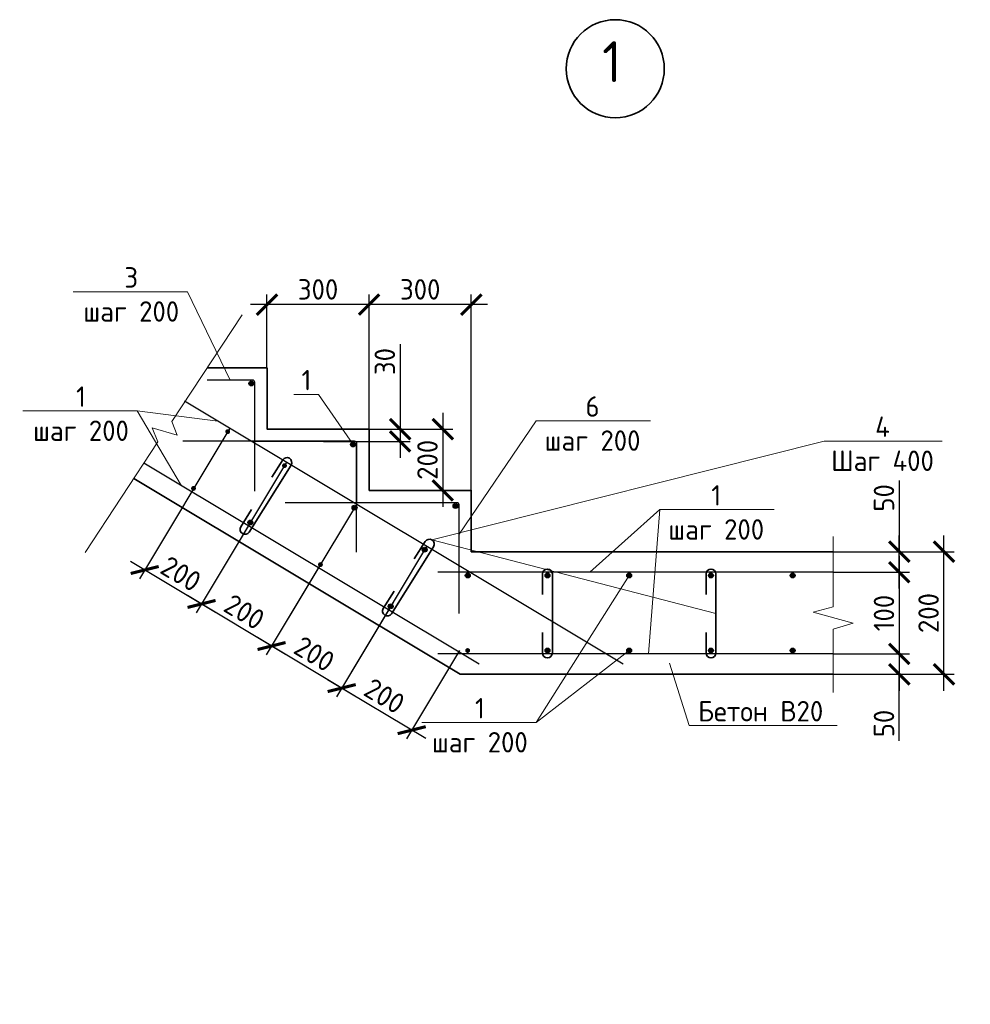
# Model space of a CAD drawing. Header units: millimetres. Extents: x 130535 to 1380046, y -52734 to 121434.
# Tile 30 of 64: x 511167 to 522799, y 5557 to 17606. Entities that reach past the tile are written whole.
import ezdxf
from ezdxf import colors
from ezdxf.entities.mleader import LeaderData, LeaderLine
from ezdxf.math import Vec2, Vec3

# ---------------------------------------------------------------- set-up
doc = ezdxf.new("R2010")
doc.units = ezdxf.units.MM
doc.linetypes.add('ACAD_ISO02W100', pattern=[15, 12, -3])
doc.layers.get('DEFPOINTS').update_dxf_attribs({"color": 1, "lineweight": 0})
for name, color, linetype, lineweight in [('Основная 0.35', 200, 'Continuous', 35), ('Основная 0.6', 142, 'Continuous', 60), ('РАЗМЕРЫ', 1, 'Continuous', 9), ('Символы 0.20', 1, 'Continuous', 20), ('Текст 3.50', 82, 'Continuous', 35), ('Тонкая 0.20', 30, 'Continuous', 20)]:
    doc.layers.add(name, color=color, linetype=linetype, lineweight=lineweight)
doc.layers.add('пунктир', color=4, linetype='ACAD_ISO02W100')
doc.styles.add('250', font='times.ttf')
doc.styles.add('GOST-2.304_Type-B', font='GOST Common.ttf')
doc.styles.add('ГОСТ', font='isocpeur.ttf')
doc.dimstyles.new('1-2', dxfattribs={"dimtxt": 250, "dimasz": 150, "dimexe": 200, "dimexo": 0, "dimgap": 20, "dimtad": 1, "dimlfac": 0.5, "dimrnd": 1, "dimtxsty": '250', "dimblk": 'OBLIQUE', "dimcen": 100, "dimdle": 50, "dimclrd": 256, "dimclre": 256, "dimclrt": 256, "dimaunit": 1, "dimazin": 0, "dimtfac": 1, "dimtmove": 1, "dimatfit": 2, "dimfxl": 200, "dimlwd": 15, "dimlwe": 13, "dimarcsym": 0})
doc.dimstyles.new('СПДС', dxfattribs={"dimscale": 100, "dimtxt": 2.5, "dimasz": 2.5, "dimexe": 1.25, "dimexo": 0, "dimtad": 1, "dimdec": 0, "dimtxsty": 'GOST-2.304_Type-B', "dimblk": 'ARCHTICK', "dimcen": 2.5, "dimdle": 2, "dimadec": 0, "dimazin": 2, "dimtfac": 0.75, "dimtdec": 0, "dimtmove": 1, "dimatfit": 3, "dimfxl": 1, "dimtolj": 1, "dimarcsym": 1})

# ---------------------------------------------------------------- blocks, each defined once
blk = doc.blocks.new('_ArchTick')
at = {"color": 0, "linetype": 'ByBlock', "const_width": 0.15}
blk.add_lwpolyline([(-0.5, -0.5), (0.5, 0.5)], dxfattribs=at)
blk = doc.blocks.new('*D239')
at = {"layer": 'DEFPOINTS', "color": 0, "linetype": 'Continuous', "lineweight": 0, "transparency": 16777216}
for p in [(515443, 12595), (515443, 11845), (516344, 11845)]:
    blk.add_point(p, dxfattribs=at)
at = {"layer": 'РАЗМЕРЫ', "color": 0, "linetype": 'Continuous', "lineweight": -2, "transparency": 16777216}
for p, q in [((516344, 12795), (516344, 11645)), ((515443, 12595), (516469, 12595)), ((515443, 11845), (516469, 11845))]:
    blk.add_line(p, q, dxfattribs=at)
at = {"layer": 'РАЗМЕРЫ', "color": 0, "linetype": 'Continuous', "lineweight": -2, "transparency": 16777216, "xscale": 250, "yscale": 250, "zscale": 250}
for p, rotation in [((516344, 12595), 90), ((516344, 11845), 270)]:
    blk.add_blockref('_ArchTick', p, dxfattribs=dict(at, rotation=rotation))
at = {"layer": 'РАЗМЕРЫ', "color": 0, "linetype": 'Continuous', "lineweight": 0, "transparency": 16777216, "insert": (516157, 12220), "char_height": 250, "attachment_point": 5, "rotation": 90, "style": 'GOST-2.304_Type-B'}
blk.add_mtext('\\A1;200', dxfattribs=at)
blk = doc.blocks.new('*D240')
at = {"layer": 'DEFPOINTS', "color": 0, "linetype": 'Continuous', "lineweight": 0, "transparency": 16777216}
for p in [(515443, 14119), (515443, 12595), (516693, 11845)]:
    blk.add_point(p, dxfattribs=at)
at = {"layer": 'РАЗМЕРЫ', "color": 0, "linetype": 'Continuous', "lineweight": -2, "transparency": 16777216}
for p, q in [((515443, 12595), (515443, 14244)), ((516693, 11845), (516693, 14244)), ((516893, 14119), (515243, 14119))]:
    blk.add_line(p, q, dxfattribs=at)
at = {"layer": 'РАЗМЕРЫ', "color": 0, "linetype": 'Continuous', "lineweight": -2, "transparency": 16777216, "xscale": 250, "yscale": 250, "zscale": 250, "rotation": 180}
blk.add_blockref('_ArchTick', (515443, 14119), dxfattribs=at)
at = {"layer": 'РАЗМЕРЫ', "color": 0, "linetype": 'Continuous', "lineweight": -2, "transparency": 16777216, "xscale": 250, "yscale": 250, "zscale": 250}
blk.add_blockref('_ArchTick', (516693, 14119), dxfattribs=at)
at = {"layer": 'РАЗМЕРЫ', "color": 0, "linetype": 'Continuous', "lineweight": 0, "transparency": 16777216, "insert": (516068, 14306), "char_height": 250, "attachment_point": 5, "style": 'GOST-2.304_Type-B'}
blk.add_mtext('\\A1;300', dxfattribs=at)
blk = doc.blocks.new('*D241')
at = {"layer": 'DEFPOINTS', "color": 0, "linetype": 'Continuous', "lineweight": 0, "transparency": 16777216}
for p in [(514193, 14119), (514193, 13345), (515443, 12545)]:
    blk.add_point(p, dxfattribs=at)
at = {"layer": 'РАЗМЕРЫ', "color": 0, "linetype": 'Continuous', "lineweight": -2, "transparency": 16777216}
for p, q in [((514193, 13345), (514193, 14244)), ((515443, 12545), (515443, 14244)), ((515643, 14119), (513993, 14119))]:
    blk.add_line(p, q, dxfattribs=at)
at = {"layer": 'РАЗМЕРЫ', "color": 0, "linetype": 'Continuous', "lineweight": -2, "transparency": 16777216, "xscale": 250, "yscale": 250, "zscale": 250, "rotation": 180}
blk.add_blockref('_ArchTick', (514193, 14119), dxfattribs=at)
at = {"layer": 'РАЗМЕРЫ', "color": 0, "linetype": 'Continuous', "lineweight": -2, "transparency": 16777216, "xscale": 250, "yscale": 250, "zscale": 250}
blk.add_blockref('_ArchTick', (515443, 14119), dxfattribs=at)
at = {"layer": 'РАЗМЕРЫ', "color": 0, "linetype": 'Continuous', "lineweight": 0, "transparency": 16777216, "insert": (514818, 14306), "char_height": 250, "attachment_point": 5, "style": 'GOST-2.304_Type-B'}
blk.add_mtext('\\A1;300', dxfattribs=at)
blk = doc.blocks.new('*D242')
at = {"layer": 'DEFPOINTS', "color": 0, "linetype": 'Continuous', "lineweight": 0, "transparency": 16777216}
for p in [(521197, 11095), (522477, 11095), (521197, 9595)]:
    blk.add_point(p, dxfattribs=at)
at = {"layer": 'РАЗМЕРЫ', "color": 0, "linetype": 'Continuous', "lineweight": -2, "transparency": 16777216}
for p, q in [((522477, 9395), (522477, 11295)), ((521197, 11095), (522602, 11095)), ((521197, 9595), (522602, 9595))]:
    blk.add_line(p, q, dxfattribs=at)
at = {"layer": 'РАЗМЕРЫ', "color": 0, "linetype": 'Continuous', "lineweight": -2, "transparency": 16777216, "xscale": 250, "yscale": 250, "zscale": 250}
for p, rotation in [((522477, 11095), 90), ((522477, 9595), 270)]:
    blk.add_blockref('_ArchTick', p, dxfattribs=dict(at, rotation=rotation))
at = {"layer": 'РАЗМЕРЫ', "color": 0, "linetype": 'Continuous', "lineweight": 0, "transparency": 16777216, "insert": (522289, 10345), "char_height": 250, "attachment_point": 5, "rotation": 90, "style": 'GOST-2.304_Type-B'}
blk.add_mtext('\\A1;200', dxfattribs=at)
blk = doc.blocks.new('_Oblique')
at = {"layer": 'пунктир', "color": 0, "lineweight": -2}
blk.add_line((-0.5, -0.5), (0.5, 0.5), dxfattribs=at)
blk = doc.blocks.new('*D243')
at = {"layer": 'DEFPOINTS', "color": 0, "linetype": 'Continuous', "lineweight": 0, "transparency": 16777216}
for p in [(513976, 11430), (514833, 10915), (513392, 10456)]:
    blk.add_point(p, dxfattribs=at)
at = {"layer": 'РАЗМЕРЫ', "color": 0, "linetype": 'Continuous', "lineweight": -2, "transparency": 16777216}
for p, q in [((513976, 11430), (513327, 10348)), ((514833, 10915), (514185, 9834)), ((514421, 9838), (513220, 10558))]:
    blk.add_line(p, q, dxfattribs=at)
at = {"layer": 'РАЗМЕРЫ', "color": 0, "linetype": 'Continuous', "lineweight": -2, "transparency": 16777216, "xscale": 250, "yscale": 250, "zscale": 250}
for p, rotation in [((513392, 10456), 149.0362434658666), ((514249, 9941), 329.0362434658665)]:
    blk.add_blockref('_ArchTick', p, dxfattribs=dict(at, rotation=rotation))
at = {"layer": 'РАЗМЕРЫ', "color": 0, "linetype": 'Continuous', "lineweight": 0, "transparency": 16777216, "insert": (513917, 10359), "char_height": 250, "attachment_point": 5, "rotation": 329.0362, "style": 'GOST-2.304_Type-B'}
blk.add_mtext('\\A1;200', dxfattribs=at)
blk = doc.blocks.new('*D244')
at = {"layer": 'DEFPOINTS', "color": 0, "linetype": 'Continuous', "lineweight": 0, "transparency": 16777216}
for p in [(513738, 12606), (514432, 12190), (512697, 10872)]:
    blk.add_point(p, dxfattribs=at)
at = {"layer": 'РАЗМЕРЫ', "color": 0, "linetype": 'Continuous', "lineweight": -2, "transparency": 16777216}
for p, q in [((513738, 12606), (512633, 10765)), ((514432, 12190), (513327, 10348)), ((513563, 10353), (512525, 10975))]:
    blk.add_line(p, q, dxfattribs=at)
at = {"layer": 'РАЗМЕРЫ', "color": 0, "linetype": 'Continuous', "lineweight": -2, "transparency": 16777216, "xscale": 250, "yscale": 250, "zscale": 250}
for p, rotation in [((512697, 10872), 149.0362434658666), ((513392, 10456), 329.0362434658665)]:
    blk.add_blockref('_ArchTick', p, dxfattribs=dict(at, rotation=rotation))
at = {"layer": 'РАЗМЕРЫ', "color": 0, "linetype": 'Continuous', "lineweight": 0, "transparency": 16777216, "insert": (513141, 10825), "char_height": 250, "attachment_point": 5, "rotation": 329.0362, "style": 'GOST-2.304_Type-B'}
blk.add_mtext('\\A1;200', dxfattribs=at)
blk = doc.blocks.new('*D245')
at = {"layer": 'DEFPOINTS', "color": 0, "linetype": 'Continuous', "lineweight": 0, "transparency": 16777216}
for p in [(521122, 9845), (521122, 9595), (521930, 9595)]:
    blk.add_point(p, dxfattribs=at)
at = {"layer": 'РАЗМЕРЫ', "color": 0, "linetype": 'Continuous', "lineweight": -2, "transparency": 16777216}
for p, q in [((521930, 10045), (521930, 9395)), ((521122, 9845), (522055, 9845)), ((521122, 9595), (522055, 9595)), ((521930, 8781), (521930, 9595))]:
    blk.add_line(p, q, dxfattribs=at)
at = {"layer": 'РАЗМЕРЫ', "color": 0, "linetype": 'Continuous', "lineweight": -2, "transparency": 16777216, "xscale": 250, "yscale": 250, "zscale": 250}
for p, rotation in [((521930, 9845), 90), ((521930, 9595), 270)]:
    blk.add_blockref('_ArchTick', p, dxfattribs=dict(at, rotation=rotation))
at = {"layer": 'РАЗМЕРЫ', "color": 0, "linetype": 'Continuous', "lineweight": 0, "transparency": 16777216, "insert": (521743, 8993), "char_height": 250, "attachment_point": 5, "rotation": 90, "style": 'GOST-2.304_Type-B'}
blk.add_mtext('\\A1;50', dxfattribs=at)
blk = doc.blocks.new('*D246')
at = {"layer": 'DEFPOINTS', "color": 0, "linetype": 'Continuous', "lineweight": 0, "transparency": 16777216}
for p in [(521122, 11095), (521930, 11095), (521122, 10845)]:
    blk.add_point(p, dxfattribs=at)
at = {"layer": 'РАЗМЕРЫ', "color": 0, "linetype": 'Continuous', "lineweight": -2, "transparency": 16777216}
for p, q in [((521930, 11966), (521930, 11095)), ((521930, 10645), (521930, 11295)), ((521122, 11095), (522055, 11095)), ((521122, 10845), (522055, 10845))]:
    blk.add_line(p, q, dxfattribs=at)
at = {"layer": 'РАЗМЕРЫ', "color": 0, "linetype": 'Continuous', "lineweight": -2, "transparency": 16777216, "xscale": 250, "yscale": 250, "zscale": 250}
for p, rotation in [((521930, 11095), 90), ((521930, 10845), 270)]:
    blk.add_blockref('_ArchTick', p, dxfattribs=dict(at, rotation=rotation))
at = {"layer": 'РАЗМЕРЫ', "color": 0, "linetype": 'Continuous', "lineweight": 0, "transparency": 16777216, "insert": (521743, 11754), "char_height": 250, "attachment_point": 5, "rotation": 90, "style": 'GOST-2.304_Type-B'}
blk.add_mtext('\\A1;50', dxfattribs=at)
blk = doc.blocks.new('*D247')
at = {"layer": 'DEFPOINTS', "color": 0, "linetype": 'Continuous', "lineweight": 0, "transparency": 16777216}
for p in [(515290, 11675), (516147, 11161), (514249, 9941)]:
    blk.add_point(p, dxfattribs=at)
at = {"layer": 'РАЗМЕРЫ', "color": 0, "linetype": 'Continuous', "lineweight": -2, "transparency": 16777216}
for p, q in [((515290, 11675), (514185, 9834)), ((516147, 11161), (515042, 9319)), ((515278, 9324), (514078, 10044))]:
    blk.add_line(p, q, dxfattribs=at)
at = {"layer": 'РАЗМЕРЫ', "color": 0, "linetype": 'Continuous', "lineweight": -2, "transparency": 16777216, "xscale": 250, "yscale": 250, "zscale": 250}
for p, rotation in [((514249, 9941), 149.0362434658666), ((515107, 9427), 329.0362434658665)]:
    blk.add_blockref('_ArchTick', p, dxfattribs=dict(at, rotation=rotation))
at = {"layer": 'РАЗМЕРЫ', "color": 0, "linetype": 'Continuous', "lineweight": 0, "transparency": 16777216, "insert": (514774, 9845), "char_height": 250, "attachment_point": 5, "rotation": 329.0362, "style": 'GOST-2.304_Type-B'}
blk.add_mtext('\\A1;200', dxfattribs=at)
blk = doc.blocks.new('*D248')
at = {"layer": 'DEFPOINTS', "color": 0, "linetype": 'Continuous', "lineweight": 0, "transparency": 16777216}
for p in [(515740, 10483), (516548, 9886), (515107, 9427)]:
    blk.add_point(p, dxfattribs=at)
at = {"layer": 'РАЗМЕРЫ', "color": 0, "linetype": 'Continuous', "lineweight": -2, "transparency": 16777216}
for p, q in [((515740, 10483), (515042, 9319)), ((516548, 9886), (515900, 8805)), ((516135, 8809), (514935, 9529))]:
    blk.add_line(p, q, dxfattribs=at)
at = {"layer": 'РАЗМЕРЫ', "color": 0, "linetype": 'Continuous', "lineweight": -2, "transparency": 16777216, "xscale": 250, "yscale": 250, "zscale": 250}
for p, rotation in [((515107, 9427), 149.0362434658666), ((515964, 8912), 329.0362434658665)]:
    blk.add_blockref('_ArchTick', p, dxfattribs=dict(at, rotation=rotation))
at = {"layer": 'РАЗМЕРЫ', "color": 0, "linetype": 'Continuous', "lineweight": 0, "transparency": 16777216, "insert": (515632, 9330), "char_height": 250, "attachment_point": 5, "rotation": 329.0362, "style": 'GOST-2.304_Type-B'}
blk.add_mtext('\\A1;200', dxfattribs=at)
blk = doc.blocks.new('*D249')
at = {"layer": 'DEFPOINTS', "color": 0, "linetype": 'Continuous', "lineweight": 0, "transparency": 16777216}
for p in [(521370, 10845), (521370, 9845), (521930, 9845)]:
    blk.add_point(p, dxfattribs=at)
at = {"layer": 'РАЗМЕРЫ', "color": 0, "linetype": 'Continuous', "lineweight": -2, "transparency": 16777216}
for p, q in [((521930, 11045), (521930, 9645)), ((521370, 10845), (522055, 10845)), ((521370, 9845), (522055, 9845))]:
    blk.add_line(p, q, dxfattribs=at)
at = {"layer": 'РАЗМЕРЫ', "color": 0, "linetype": 'Continuous', "lineweight": -2, "transparency": 16777216, "xscale": 250, "yscale": 250, "zscale": 250}
for p, rotation in [((521930, 10845), 90), ((521930, 9845), 270)]:
    blk.add_blockref('_ArchTick', p, dxfattribs=dict(at, rotation=rotation))
at = {"layer": 'РАЗМЕРЫ', "color": 0, "linetype": 'Continuous', "lineweight": 0, "transparency": 16777216, "insert": (521743, 10345), "char_height": 250, "attachment_point": 5, "rotation": 90, "style": 'GOST-2.304_Type-B'}
blk.add_mtext('\\A1;100', dxfattribs=at)
blk = doc.blocks.new('_None')
blk = doc.blocks.new('*D250')
at = {"layer": 'DEFPOINTS', "color": 0, "linetype": 'Continuous', "lineweight": 0, "transparency": 16777216}
for p in [(514886, 12595), (514886, 12445), (515822, 12445)]:
    blk.add_point(p, dxfattribs=at)
at = {"layer": 'РАЗМЕРЫ', "color": 0, "linetype": 'Continuous', "lineweight": -2, "transparency": 16777216}
for p, q in [((515822, 13636), (515822, 12595)), ((515822, 12795), (515822, 12245)), ((514886, 12595), (515947, 12595)), ((514886, 12445), (515947, 12445))]:
    blk.add_line(p, q, dxfattribs=at)
at = {"layer": 'РАЗМЕРЫ', "color": 0, "linetype": 'Continuous', "lineweight": -2, "transparency": 16777216, "xscale": 250, "yscale": 250, "zscale": 250}
for p, rotation in [((515822, 12595), 90), ((515822, 12445), 270)]:
    blk.add_blockref('_ArchTick', p, dxfattribs=dict(at, rotation=rotation))
at = {"layer": 'РАЗМЕРЫ', "color": 0, "linetype": 'Continuous', "lineweight": 0, "transparency": 16777216, "insert": (515635, 13423), "char_height": 250, "attachment_point": 5, "rotation": 90, "style": 'GOST-2.304_Type-B'}
blk.add_mtext('\\A1;30', dxfattribs=at)

msp = doc.modelspace()

# ---------------------------------------------------------------- hatches: boundary and pattern name
at = {"layer": 'Основная 0.6', "lineweight": 30}
for points in [[(513971.6, 13155, -1), (514031.6, 13155, -1)], [(513742.4, 12570.9, 1), (513683.4, 12560.1, 1)], [(515215.8, 12408.6, -1), (515275.8, 12408.6, -1)], [(514437, 12154.2, 1), (514377.9, 12143.4, 1)], [(513303.4, 11841.4, -1), (513285.2, 11898.6, -1)], [(515294.5, 11639.7, 1), (515235.4, 11628.9, 1)], [(516469.3, 11655.5, -1), (516529.3, 11655.5, -1)], [(513998.9, 11424.1, -1), (513980.7, 11481.3, -1)], [(516151.9, 11125.2, 1), (516092.9, 11114.4, 1)], [(514856.4, 10909.6, -1), (514838.2, 10966.8, -1)], [(516679.8, 10804.6, 1), (516619.8, 10804.6, 1)], [(517595.4, 10804.6, -1), (517655.4, 10804.6, -1)], [(518595.4, 10804.6, -1), (518655.4, 10804.6, -1)], [(519595.4, 10804.6, -1), (519655.4, 10804.6, -1)], [(520595.4, 10804.6, -1), (520655.4, 10804.6, -1)], [(515715.5, 10397.8, -1), (515697.3, 10455, -1)], [(516679, 9886.1, 1), (516619, 9886.1, 1)], [(517595.4, 9886.1, -1), (517655.4, 9886.1, -1)], [(518595.4, 9886.1, -1), (518655.4, 9886.1, -1)], [(519595.4, 9886.1, -1), (519655.4, 9886.1, -1)], [(520595.4, 9886.1, -1), (520655.4, 9886.1, -1)]]:
    msp.add_hatch(color=256, dxfattribs=at).paths.add_polyline_path(points)

# ---------------------------------------------------------------- linework, layer by layer
at = {"layer": 'Основная 0.35'}
for p, q in [((514385.7, 12219.4), (514253.1, 12007.5)), ((514487.5, 12155.8), (513974.7, 11336.2)), ((513872.9, 11399.9), (514005.6, 11611.8)), ((516128.6, 11219.9), (515996, 11008)), ((516230.3, 11156.3), (515717.5, 10336.7)), ((517565.2, 10823.3), (517565.2, 10573.3)), ((517685.2, 10823.3), (517685.2, 9856.5)), ((519565.2, 10823.3), (519565.2, 10573.3)), ((519685.2, 10823.3), (519685.2, 9856.5)), ((515615.8, 10400.4), (515748.4, 10612.3)), ((517565.2, 9856.5), (517565.2, 10106.5)), ((519565.2, 9856.5), (519565.2, 10106.5))]:
    msp.add_line(p, q, dxfattribs=at)
at = {"layer": 'Основная 0.35', "ltscale": 100}
for p, q in [((516555, 9595.4), (512564.3, 11989.8)), ((516693.5, 11095.4), (521122.3, 11095.4)), ((521122.3, 9595.4), (516555, 9595.4))]:
    msp.add_line(p, q, dxfattribs=at)
msp.add_lwpolyline([(516693.5, 11095.4), (516693.5, 11845.4), (515443.5, 11845.4), (515443.5, 12595.4), (514193.5, 12595.4), (514193.5, 13345.4), (513462.9, 13345.4)], dxfattribs=at)
at = {"layer": 'Основная 0.35'}
for centre, start, end in [((514436.6, 12187.6), 327.96382, 147.96382), ((513923.8, 11368.1), 147.96382, 327.96382), ((516179.5, 11188.1), 327.96382, 147.96382), ((517625.2, 10823.3), 0, 180), ((519625.2, 10823.3), 0, 180), ((515666.7, 10368.6), 147.96382, 327.96382), ((517625.2, 9856.5), 180, 0), ((519625.2, 9856.5), 180, 0)]:
    msp.add_arc(centre, 60, start, end, dxfattribs=at)
at = {"layer": 'Основная 0.6', "lineweight": 30}
for p, q in [((514018.5, 13195.4), (513462.9, 13195.4)), ((514043.5, 12422.9), (514043.5, 13170.4)), ((514045.7, 12150.5), (514045.7, 13169.9)), ((514045.7, 11837.2), (514045.7, 13169.9)), ((518552, 9717.8), (513185.4, 12937.7)), ((515265, 12448.4), (513163.2, 12448.4)), ((515265, 12448.4), (513368.4, 12448.4)), ((515268.5, 12445.4), (514043.5, 12445.4)), ((515290, 11404), (515290, 12423.4)), ((515290, 11090.8), (515290, 12423.4)), ((515293.5, 11672.9), (515293.5, 12420.4)), ((516788.4, 9717.8), (512687.7, 12178.2)), ((516518.5, 11695.4), (514416.7, 11695.4)), ((516543.5, 10337.8), (516543.5, 11670.4)), ((521122.3, 10845.4), (516282, 10845.4)), ((521122.3, 9845.4), (516282, 9845.4))]:
    msp.add_line(p, q, dxfattribs=at)
for centre in [(514001.6, 13155), (515245.8, 12408.6), (515264.9, 11634.3), (516499.3, 11655.5), (513989.8, 11452.7), (516122.4, 11119.8), (516649.8, 10804.6), (517625.4, 10804.6), (518625.4, 10804.6), (519625.4, 10804.6), (520625.4, 10804.6), (515706.4, 10426.4), (517625.4, 9886.1), (518625.4, 9886.1), (519625.4, 9886.1), (520625.4, 9886.1)]:
    msp.add_circle(centre, 30, dxfattribs=at)
for centre in [(514018.5, 13170.4), (515268.5, 12420.4), (516518.5, 11670.4)]:
    msp.add_arc(centre, 25, 0, 90, dxfattribs=at)
at = {"layer": 'Символы 0.20'}
for p, q in [((512606.3, 12818), (511820.4, 12818)), ((512606.3, 12818), (513145.8, 11903.4)), ((517487.3, 9005.1), (518625.4, 10804.6)), ((517487.3, 9005.1), (516701.4, 9005.1))]:
    msp.add_line(p, q, dxfattribs=at)
at = {"layer": 'Текст 3.50'}
msp.add_circle((518455.2, 17006.4), 600, dxfattribs=at)
at = {"layer": 'Тонкая 0.20', "linetype": 'ByBlock'}
for p, q in [((521122.3, 10422.9), (521122.3, 11281.5)), ((521122.3, 10146.3), (521122.3, 9371.7))]:
    msp.add_line(p, q, dxfattribs=at)
at = {"layer": 'Тонкая 0.20'}
for p, q in [((521122.3, 10422.9), (520877.1, 10354.6)), ((520877.1, 10354.6), (521367.4, 10222)), ((521367.4, 10222), (521122.3, 10146.3))]:
    msp.add_line(p, q, dxfattribs=at)
msp.add_lwpolyline([(513888.9, 13992.7), (513026.8, 12689), (513093.5, 12521.5), (512789.8, 12609.6), (512856.4, 12442.1), (511966.6, 11084.1)], dxfattribs=at)

# ---------------------------------------------------------------- texts
at = {"layer": 'Текст 3.50', "insert": (518533.4, 17342.9), "char_height": 500, "width": 1472.512, "attachment_point": 3, "style": 'GOST-2.304_Type-B'}
msp.add_mtext('1', dxfattribs=at)

# ---------------------------------------------------------------- dimensions: what is measured, and where the dimension line sits
at = {"layer": 'РАЗМЕРЫ', "color": 3, "linetype": 'Continuous', "lineweight": 0}
for base, p1, p2, angle, text, picture, middle in [((514193.5, 14118.6), (515443.5, 12545.4), (514193.5, 13345.4), 180, '300', '*D241', (514818.5, 14306.1)), ((515443.5, 14118.6), (516693.5, 11845.4), (515443.5, 12595.4), 180, '300', '*D240', (516068.5, 14306.1)), ((516344.4, 11845.4), (515443.5, 12595.4), (515443.5, 11845.4), 90, '200', '*D239', (516156.9, 12220.4)), ((512697, 10872.3), (514432.1, 12189.8), (513737.5, 12606.5), 329.03624, '200', '*D244', (513140.7, 10824.7)), ((514249, 9941), (516147, 11160.8), (515289.5, 11675.3), 329.03624, '200', '*D247', (514774.2, 9844.6)), ((513391.5, 10455.5), (514833.5, 10915.1), (513976, 11429.6), 329.03624, '200', '*D243', (513916.7, 10359.1)), ((522476.6, 11095.4), (521197.3, 9595.4), (521197.3, 11095.4), 90, '200', '*D242', (522289.1, 10345.4)), ((521930.2, 9845.4), (521370, 10845.4), (521370, 9845.4), 90, '100', '*D249', (521742.7, 10345.4)), ((515106.5, 9426.5), (516548.5, 9886.1), (515740.4, 10483), 329.03624, '200', '*D248', (515631.7, 9330.1))]:
    dim = msp.add_linear_dim(base=base, p1=p1, p2=p2, angle=angle, text=text, dimstyle='СПДС', override={"dimlfac": 0.2}, dxfattribs=at)
    dim.commit()
    dim.dimension.update_dxf_attribs({"geometry": picture, "text_midpoint": middle})
dim = msp.add_linear_dim(base=(515822.4, 12445.4), p1=(514885.5, 12595.4), p2=(514885.5, 12445.4), angle=90, dimstyle='СПДС', override={"dimlfac": 0.2}, dxfattribs=at)
dim.commit()
dim.dimension.update_dxf_attribs({"geometry": '*D250', "text_midpoint": (515748.1, 13423.4), "dimtype": 160})
for base, p1, p2, picture, middle in [((521930.2, 11095.4), (521122.3, 10845.4), (521122.3, 11095.4), '*D246', (521982.9, 11753.9)), ((521930.2, 9595.4), (521122.3, 9845.4), (521122.3, 9595.4), '*D245', (521929.5, 8993.2))]:
    dim = msp.add_linear_dim(base=base, p1=p1, p2=p2, angle=90, text='50', dimstyle='СПДС', override={"dimlfac": 0.2}, dxfattribs=at)
    dim.commit()
    dim.dimension.update_dxf_attribs({"geometry": picture, "text_midpoint": middle, "dimtype": 160})

# ---------------------------------------------------------------- leaders
at = {"layer": 'Символы 0.20'}
msp.add_leader([(518861.3, 9845.4), (519001, 11610.1)], dimstyle='1-2', override={"dimscale": 0.05, "dimgap": 20, "dimtad": 0, "dimldrblk": 'None'}, dxfattribs=at)
ml = msp.add_multileader_mtext('Standard', dxfattribs=at)
ml.set_content('3\\P\\pxqc;шаг 200', color=256, style='GOST-2.304_Type-B')
ml.set_leader_properties(color=256, linetype='ByLayer', lineweight=-1)
ml.set_arrow_properties(name='NONE')
ml.build(insert=Vec2(0, 0))
ml.multileader.update_dxf_attribs({"text_left_attachment_type": 6, "text_right_attachment_type": 6, "dogleg_length": 1, "arrow_head_size": 18, "scale": 20})
ctx = ml.context
ctx.base_point, ctx.scale, ctx.char_height, ctx.arrow_head_size, ctx.landing_gap_size, ctx.plane_origin = Vec3(511942.8, 14277.1), 20, 250, 18, 9, Vec3(510682.8, 15380.7)
ctx.left_attachment, ctx.right_attachment, ctx.text_align_type = 6, 6, 1
notes = []
notes.append((ctx, [(1, (1, 1, 0), (513221.4, 14277.1), (-1, 0), 100, [(0, [(513740.7, 13195.4)], 0, [])])]))
ctx.mtext.insert, ctx.mtext.alignment, ctx.mtext.flow_direction = Vec3(512532.1, 14577.1), 2, 5
ml = msp.add_multileader_mtext('Standard', dxfattribs=at)
ml.set_content('1', color=256, style='GOST-2.304_Type-B')
ml.set_leader_properties(color=256, linetype='ByLayer', lineweight=-1)
ml.set_arrow_properties(name='NONE')
ml.build(insert=Vec2(0, 0))
ml.multileader.update_dxf_attribs({"text_left_attachment_type": 6, "text_right_attachment_type": 6, "dogleg_length": 1, "arrow_head_size": 18, "scale": 20})
ctx = ml.context
ctx.base_point, ctx.scale, ctx.char_height, ctx.arrow_head_size, ctx.landing_gap_size, ctx.plane_origin = Vec3(514629.2, 13020.9), 20, 250, 18, 9, Vec3(513602.8, 14847.1)
ctx.left_attachment, ctx.right_attachment, ctx.text_align_type = 6, 6, 1
notes.append((ctx, [(1, (1, 1, 0), (514822.2, 13020.9), (-1, 0), 100, [(0, [(515245.8, 12408.6)], 0, [])])]))
ctx.mtext.insert, ctx.mtext.alignment, ctx.mtext.flow_direction = Vec3(514675.7, 13320.9), 2, 5
ml = msp.add_multileader_mtext('Standard', dxfattribs=at)
ml.set_content('1\\Pшаг 200', color=256, style='GOST-2.304_Type-B')
ml.set_leader_properties(color=256, linetype='ByLayer', lineweight=-1)
ml.set_arrow_properties(name='NONE')
ml.build(insert=Vec2(0, 0))
ml.multileader.update_dxf_attribs({"text_left_attachment_type": 6, "text_right_attachment_type": 6, "dogleg_length": 1, "arrow_head_size": 18, "scale": 20})
ctx = ml.context
ctx.base_point, ctx.scale, ctx.char_height, ctx.arrow_head_size, ctx.landing_gap_size, ctx.plane_origin = Vec3(511327.7, 12818), 20, 250, 18, 9, Vec3(511144.9, 13884.8)
ctx.left_attachment, ctx.right_attachment, ctx.text_align_type = 6, 6, 1
notes.append((ctx, [(1, (1, 1, 0), (512606.3, 12818), (-1, 0), 100, [(0, [(513593.1, 12693.1)], 0, [])])]))
ctx.mtext.insert, ctx.mtext.alignment, ctx.mtext.flow_direction = Vec3(511917, 13118), 2, 5
ml = msp.add_multileader_mtext('Standard', dxfattribs=at)
ml.set_content('6\\Pшаг 200', color=256, style='GOST-2.304_Type-B')
ml.set_leader_properties(color=256, linetype='ByLayer', lineweight=-1)
ml.set_arrow_properties(name='NONE')
ml.build(insert=Vec2(0, 0))
ml.multileader.update_dxf_attribs({"text_left_attachment_type": 6, "text_right_attachment_type": 6, "dogleg_length": 1, "arrow_head_size": 18, "scale": 20})
ctx = ml.context
ctx.base_point, ctx.scale, ctx.char_height, ctx.arrow_head_size, ctx.landing_gap_size, ctx.plane_origin = Vec3(517587.8, 12697.3), 20, 250, 18, 9, Vec3(516327.8, 13800.9)
ctx.left_attachment, ctx.right_attachment, ctx.text_align_type = 6, 6, 1
notes.append((ctx, [(0, (1, 1, 0), (517487.8, 12697.3), (1, 0), 100, [(0, [(516543.5, 11308.5)], 0, [])])]))
ctx.mtext.insert, ctx.mtext.alignment, ctx.mtext.flow_direction = Vec3(518177.1, 12997.3), 2, 5
ml = msp.add_multileader_mtext('Standard', dxfattribs=at)
ml.set_content('4\\PШаг 400', color=256, style='GOST-2.304_Type-B')
ml.set_leader_properties(color=256, linetype='ByLayer', lineweight=-1)
ml.set_arrow_properties(name='NONE')
ml.build(insert=Vec2(0, 0))
ml.multileader.update_dxf_attribs({"text_left_attachment_type": 6, "text_right_attachment_type": 6, "dogleg_length": 1, "arrow_head_size": 18, "scale": 20})
ctx = ml.context
ctx.base_point, ctx.scale, ctx.char_height, ctx.arrow_head_size, ctx.landing_gap_size, ctx.plane_origin = Vec3(521110.7, 12450.3), 20, 250, 18, 9, Vec3(525831.5, 4400.3)
ctx.left_attachment, ctx.right_attachment, ctx.text_align_type = 6, 6, 1
notes.append((ctx, [(1, (1, 1, 0), (521010.7, 12450.3), (1, 0), 100, [(1, [(519685.2, 10339.9), (516211.3, 11238.9)], 0, [])])]))
ctx.mtext.insert, ctx.mtext.alignment, ctx.mtext.flow_direction = Vec3(521725.1, 12750.3), 2, 5
at = {"layer": 'Символы 0.20', "ltscale": 100}
ml = msp.add_multileader_mtext('Standard', dxfattribs=at)
ml.set_content('Труба Тр\\Pниз трубы на 50 мм выше верха плиты', color=256, style='ГОСТ')
ml.set_leader_properties(color=256, linetype='ByLayer', lineweight=-1)
ml.set_arrow_properties(name='NONE')
ml.build(insert=Vec2(0, 0))
ml.multileader.update_dxf_attribs({"text_left_attachment_type": 6, "text_right_attachment_type": 6, "dogleg_length": 2.5, "arrow_head_size": 45, "scale": 100})
ctx = ml.context
ctx.base_point, ctx.scale, ctx.char_height, ctx.arrow_head_size, ctx.landing_gap_size, ctx.plane_origin = Vec3(501440.4, 12197.9), 100, 300, 45, 22.5, Vec3(511146.9, 8887.5)
ctx.left_attachment, ctx.right_attachment = 6, 6
notes.append((ctx, [(1, (1, 1, 0), (505500.4, 12197.9), (-1, 0), 250, [(0, [(506139.9, 10557.6)], 0, [])])]))
ctx.mtext.insert, ctx.mtext.width, ctx.mtext.flow_direction = Vec3(501462.9, 12587.9), 3780.751, 5
at = {"layer": 'Символы 0.20'}
ml = msp.add_multileader_mtext('Standard', dxfattribs=at)
ml.set_content('1\\P\\pq*;шаг 200', color=256, style='GOST-2.304_Type-B')
ml.set_leader_properties(color=256, linetype='ByLayer', lineweight=-1)
ml.set_arrow_properties(name='NONE')
ml.build(insert=Vec2(0, 0))
ml.multileader.update_dxf_attribs({"text_left_attachment_type": 6, "text_right_attachment_type": 6, "dogleg_length": 1, "arrow_head_size": 18, "scale": 20})
ctx = ml.context
ctx.base_point, ctx.scale, ctx.char_height, ctx.arrow_head_size, ctx.landing_gap_size, ctx.plane_origin = Vec3(519101, 11610.1), 20, 250, 18, 9, Vec3(515269.5, 13470.2)
ctx.left_attachment, ctx.right_attachment, ctx.text_align_type = 6, 6, 1
notes.append((ctx, [(0, (1, 1, 0), (519001, 11610.1), (1, 0), 100, [(0, [(518141.6, 10845.4)], 0, [])])]))
ctx.mtext.insert, ctx.mtext.alignment, ctx.mtext.flow_direction = Vec3(519690.3, 11910.1), 2, 5
at = {"layer": 'Символы 0.20', "ltscale": 100}
ml = msp.add_multileader_mtext('Standard', dxfattribs=at)
ml.set_content('Труба Тр\\Pниз трубы в уровне верха плиты', color=256, style='ГОСТ')
ml.set_leader_properties(color=256, linetype='ByLayer', lineweight=-1)
ml.set_arrow_properties(name='NONE')
ml.build(insert=Vec2(0, 0))
ml.multileader.update_dxf_attribs({"text_left_attachment_type": 6, "text_right_attachment_type": 6, "dogleg_length": 2.5, "arrow_head_size": 45, "scale": 100})
ctx = ml.context
ctx.base_point, ctx.scale, ctx.char_height, ctx.arrow_head_size, ctx.landing_gap_size, ctx.plane_origin = Vec3(439775.3, 9734), 100, 300, 45, 22.5, Vec3(433878.8, 6423.5)
ctx.left_attachment, ctx.right_attachment = 6, 6
notes.append((ctx, [(1, (1, 1, 0), (439525.3, 9734), (1, 0), 250, [(0, [(438885.9, 8093.7)], 0, [])])]))
ctx.mtext.insert, ctx.mtext.width, ctx.mtext.flow_direction = Vec3(439797.8, 10124), 6576.024, 5
at = {"layer": 'Символы 0.20'}
ml = msp.add_multileader_mtext('Standard', dxfattribs=at)
ml.set_content('1\\Pшаг 200', color=256, style='GOST-2.304_Type-B')
ml.set_leader_properties(color=256, linetype='ByLayer', lineweight=-1)
ml.set_arrow_properties(name='NONE')
ml.build(insert=Vec2(0, 0))
ml.multileader.update_dxf_attribs({"text_left_attachment_type": 6, "text_right_attachment_type": 6, "dogleg_length": 1, "arrow_head_size": 18, "scale": 20})
ctx = ml.context
ctx.base_point, ctx.scale, ctx.char_height, ctx.arrow_head_size, ctx.landing_gap_size, ctx.plane_origin = Vec3(516208.7, 9005.1), 20, 250, 18, 9, Vec3(516025.8, 10071.8)
ctx.left_attachment, ctx.right_attachment, ctx.text_align_type = 6, 6, 1
notes.append((ctx, [(1, (1, 1, 0), (517487.3, 9005.1), (-1, 0), 100, [(0, [(518625.4, 9886.1)], 0, [])])]))
ctx.mtext.insert, ctx.mtext.alignment, ctx.mtext.flow_direction = Vec3(516798, 9305.1), 2, 5
at = {"layer": 'Символы 0.20', "ltscale": 100}
ml = msp.add_multileader_mtext('Standard', dxfattribs=at)
ml.set_content('Труба Тр\\Pниз трубы в уровне верха плиты', color=256, style='ГОСТ')
ml.set_leader_properties(color=256, linetype='ByLayer', lineweight=-1)
ml.set_arrow_properties(name='NONE')
ml.build(insert=Vec2(0, 0))
ml.multileader.update_dxf_attribs({"text_left_attachment_type": 6, "text_right_attachment_type": 6, "dogleg_length": 2.5, "arrow_head_size": 45, "scale": 100})
ctx = ml.context
ctx.base_point, ctx.scale, ctx.char_height, ctx.arrow_head_size, ctx.landing_gap_size, ctx.plane_origin = Vec3(374236, 9404.1), 100, 300, 45, 22.5, Vec3(368339.5, 6093.6)
ctx.left_attachment, ctx.right_attachment = 6, 6
notes.append((ctx, [(1, (1, 1, 0), (373986, 9404.1), (1, 0), 250, [(0, [(373346.6, 7763.7)], 0, [])])]))
ctx.mtext.insert, ctx.mtext.width, ctx.mtext.flow_direction = Vec3(374258.5, 9794.1), 6442.783, 5
ml = msp.add_multileader_mtext('Standard', dxfattribs=at)
ml.set_content('Щебень фр.20-40', color=256, style='ГОСТ')
ml.set_leader_properties(color=256, linetype='ByLayer', lineweight=-1)
ml.set_arrow_properties(name='NONE')
ml.build(insert=Vec2(0, 0))
ml.multileader.update_dxf_attribs({"text_left_attachment_type": 6, "text_right_attachment_type": 6, "dogleg_length": 2.5, "arrow_head_size": 45, "scale": 100})
ctx = ml.context
ctx.base_point, ctx.scale, ctx.char_height, ctx.arrow_head_size, ctx.landing_gap_size, ctx.plane_origin = Vec3(499616, 8365.1), 100, 300, 45, 22.5, Vec3(507147.5, 5054.7)
ctx.left_attachment, ctx.right_attachment = 6, 6
notes.append((ctx, [(1, (1, 1, 0), (501501, 8365.1), (-1, 0), 250, [(0, [(503252, 9791.6)], 0, [])])]))
ctx.mtext.insert, ctx.mtext.width, ctx.mtext.flow_direction = Vec3(499638.5, 8755.1), 2129.129, 5
at = {"layer": 'Символы 0.20'}
ml = msp.add_multileader_mtext('Standard', dxfattribs=at)
ml.set_content('Бетон В20', color=256, style='GOST-2.304_Type-B')
ml.set_leader_properties(color=256, linetype='ByLayer', lineweight=-1)
ml.set_arrow_properties(name='NONE')
ml.build(insert=Vec2(0, 0))
ml.multileader.update_dxf_attribs({"text_left_attachment_type": 6, "text_right_attachment_type": 6, "dogleg_length": 1, "arrow_head_size": 18, "scale": 20})
ctx = ml.context
ctx.base_point, ctx.scale, ctx.char_height, ctx.arrow_head_size, ctx.landing_gap_size, ctx.plane_origin = Vec3(519459.1, 8968.6), 20, 250, 18, 9, Vec3(518980.1, 8241.1)
ctx.left_attachment, ctx.right_attachment = 6, 6
notes.append((ctx, [(0, (1, 1, 0), (519359.1, 8968.6), (1, 0), 100, [(0, [(519120.4, 9732.4)], 0, [])])]))
ctx.mtext.insert, ctx.mtext.flow_direction = Vec3(519468.1, 9268.6), 5
at = {"layer": 'Символы 0.20', "ltscale": 100}
ml = msp.add_multileader_mtext('Standard', dxfattribs=at)
ml.set_content('Щебень фр.20-40', color=256, style='ГОСТ')
ml.set_leader_properties(color=256, linetype='ByLayer', lineweight=-1)
ml.set_arrow_properties(name='NONE')
ml.build(insert=Vec2(0, 0))
ml.multileader.update_dxf_attribs({"text_left_attachment_type": 6, "text_right_attachment_type": 6, "dogleg_length": 2.5, "arrow_head_size": 45, "scale": 100})
ctx = ml.context
ctx.base_point, ctx.scale, ctx.char_height, ctx.arrow_head_size, ctx.landing_gap_size, ctx.plane_origin = Vec3(443794.3, 5890.3), 100, 300, 45, 22.5, Vec3(437897.8, 2579.9)
ctx.left_attachment, ctx.right_attachment = 6, 6
notes.append((ctx, [(1, (1, 1, 0), (443544.3, 5890.3), (1, 0), 250, [(0, [(441793.3, 7316.8)], 0, [])])]))
ctx.mtext.insert, ctx.mtext.width, ctx.mtext.flow_direction = Vec3(443816.8, 6280.3), 2129.129, 5
ml = msp.add_multileader_mtext('Standard', dxfattribs=at)
ml.set_content('Щебень фр.20-40', color=256, style='ГОСТ')
ml.set_leader_properties(color=256, linetype='ByLayer', lineweight=-1)
ml.set_arrow_properties(name='NONE')
ml.build(insert=Vec2(0, 0))
ml.multileader.update_dxf_attribs({"text_left_attachment_type": 6, "text_right_attachment_type": 6, "dogleg_length": 2.5, "arrow_head_size": 45, "scale": 100})
ctx = ml.context
ctx.base_point, ctx.scale, ctx.char_height, ctx.arrow_head_size, ctx.landing_gap_size, ctx.plane_origin = Vec3(378255, 5560.4), 100, 300, 45, 22.5, Vec3(372358.5, 2249.9)
ctx.left_attachment, ctx.right_attachment = 6, 6
notes.append((ctx, [(1, (1, 1, 0), (378005, 5560.4), (1, 0), 250, [(0, [(376254, 6986.9)], 0, [])])]))
ctx.mtext.insert, ctx.mtext.width, ctx.mtext.flow_direction = Vec3(378277.5, 5950.4), 2129.129, 5
for ctx, leaders in notes:
    for number, flags, end, landing, length, lines in leaders:
        leader = LeaderData()
        leader.index, (leader.has_last_leader_line, leader.has_dogleg_vector, leader.attachment_direction) = number, flags
        leader.last_leader_point, leader.dogleg_vector, leader.dogleg_length = Vec3(end), Vec3(landing), length
        for number, points, colour, breaks in lines:
            line = LeaderLine()
            line.index, line.vertices, line.color, line.breaks = number, Vec3.list(points), colors.encode_raw_color(colour), breaks
            leader.lines.append(line)
        ctx.leaders.append(leader)

doc.saveas('drawing.dxf')
